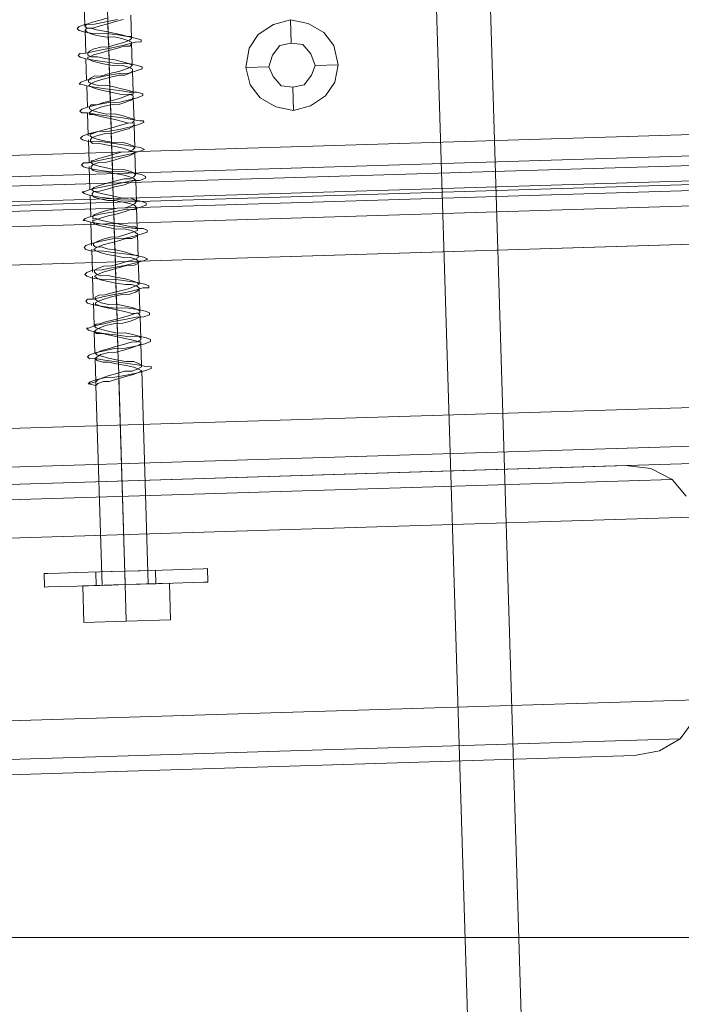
# Model space of a CAD drawing. Extents: x 147111805 to 147230536, y 410950310 to 411028142.
# Tile 51 of 85: x 147162079 to 147162152, y 410975803 to 410975911. Entities that reach past the tile are written whole.
import ezdxf

# ---------------------------------------------------------------- set-up
doc = ezdxf.new("R2010")
doc.units = 0
doc.header["$LTSCALE"] = 100
doc.layers.add('T--A9041--_VERHARDINGEN_Tegels', color=9, linetype='Continuous', transparency=0.3)
doc.layers.add('T--L9071--_TERREINMEUBILAIR_Stoelen', color=1, linetype='Continuous')

# ---------------------------------------------------------------- blocks, each defined once
blk = doc.blocks.new('Picknicktafel 180x160cm')
at = {"layer": 'T--L9071--_TERREINMEUBILAIR_Stoelen', "lineweight": 0}
for p, q in [((1583.63, 1589.12), (1583.63, 0)), ((1601.57, 0), (1601.57, 1589.12)), ((1579.41, 1588.06), (1579.41, 1.06)), ((1605.79, 1588.06), (1605.79, 1.06)), ((1577.51, 3.59), (1577.51, 1585.53)), ((1607.48, 1585.53), (1607.48, 3.59)), ((1577.51, 1540.57), (1577.51, 48.55)), ((1607.48, 1540.57), (1607.48, 48.55)), ((1579.41, 1538.03), (1579.41, 51.08)), ((1605.79, 1538.03), (1605.79, 51.08)), ((1583.63, 1537.19), (1583.63, 52.14)), ((1601.57, 1537.19), (1601.57, 52.14)), ((1545.63, 143.97), (1545.63, 529.85)), ((1577.51, 529.85), (1577.51, 143.97)), ((1547.32, 138.9), (1547.32, 524.78)), ((1575.82, 138.9), (1575.82, 524.78)), ((1551.54, 522.88), (1551.54, 137)), ((1571.6, 137), (1571.6, 522.88)), ((1607.48, 10.55), (1607.48, 277.8)), ((1607.48, 10.55), (1607.48, 277.8)), ((1608.54, 10.55), (1608.54, 277.8)), ((1611.28, 10.55), (1611.28, 277.8)), ((1613.6, 277.8), (1613.6, 10.55)), ((1607.48, 259.86), (1607.48, 28.29)), ((1608.12, 28.29), (1608.12, 259.86)), ((1610.23, 28.29), (1610.23, 259.86)), ((1613.6, 28.29), (1613.6, 259.86)), ((1613.6, 28.29), (1613.6, 259.86)), ((1545.63, 239.8), (1545.63, 143.97)), ((1577.51, 143.97), (1577.51, 239.8)), ((1566.11, 208.14), (1566.11, 207.72)), ((1566.11, 207.72), (1566.11, 208.14)), ((1566.11, 208.14), (1566.11, 208.14)), ((1567.59, 208.14), (1566.11, 208.14)), ((1566.11, 207.72), (1566.11, 206.45)), ((1566.11, 206.45), (1566.11, 207.72)), ((1567.59, 208.14), (1567.59, 207.72)), ((1567.59, 207.72), (1567.59, 208.14)), ((1567.59, 208.14), (1567.59, 208.14)), ((1567.59, 207.72), (1567.59, 206.45)), ((1567.59, 206.45), (1567.59, 207.72)), ((1566.11, 206.45), (1566.11, 204.55)), ((1566.11, 204.55), (1566.11, 206.45)), ((1567.59, 206.45), (1567.59, 204.55)), ((1567.59, 204.55), (1567.59, 206.45)), ((1566.11, 204.55), (1566.11, 202.02)), ((1566.11, 202.02), (1566.11, 204.55)), ((1567.59, 204.55), (1567.59, 202.02)), ((1567.59, 202.02), (1567.59, 204.55)), ((1566.11, 203.92), (1562.1, 203.92)), ((1562.1, 203.92), (1562.1, 199.27)), ((1566.11, 203.92), (1562.1, 203.92)), ((1562.1, 199.27), (1562.1, 203.92)), ((1566.11, 199.27), (1566.11, 203.92)), ((1566.11, 203.92), (1566.11, 199.27)), ((1566.11, 202.44), (1566.11, 202.02)), ((1566.11, 202.02), (1566.11, 202.44)), ((1566.11, 202.44), (1566.11, 202.44)), ((1567.59, 202.44), (1566.11, 202.44)), ((1567.59, 202.02), (1567.59, 202.44)), ((1567.59, 202.44), (1567.59, 202.02)), ((1588.27, 202.65), (1588.06, 201.81)), ((1588.48, 202.44), (1588.27, 202.65)), ((1588.48, 201.81), (1588.27, 202.65)), ((1588.69, 201.81), (1588.48, 202.44)), ((1591.23, 202.65), (1591.02, 202.44)), ((1591.02, 202.44), (1591.02, 201.81)), ((1591.44, 202.44), (1591.23, 202.65)), ((1591.65, 201.81), (1591.44, 202.44)), ((1594.18, 202.44), (1593.97, 201.81)), ((1594.39, 202.65), (1594.18, 202.44)), ((1594.39, 202.44), (1594.39, 202.65)), ((1594.61, 201.81), (1594.39, 202.44)), ((1597.14, 202.44), (1596.93, 201.81)), ((1597.35, 202.65), (1597.14, 202.44)), ((1597.56, 202.44), (1597.35, 202.65)), ((1597.56, 201.81), (1597.56, 202.44)), ((1600.09, 202.44), (1599.88, 201.81)), ((1600.3, 202.65), (1600.09, 202.44)), ((1600.52, 202.44), (1600.3, 202.65)), ((1600.73, 201.81), (1600.52, 202.44)), ((1603.05, 202.44), (1602.84, 201.81)), ((1603.26, 202.65), (1603.05, 202.44)), ((1603.47, 202.44), (1603.26, 202.65)), ((1603.68, 201.81), (1603.47, 202.44)), ((1606.22, 202.44), (1606, 201.81)), ((1606.43, 202.44), (1606.22, 202.65)), ((1606.22, 202.65), (1606.22, 202.44)), ((1606.64, 201.81), (1606.43, 202.44)), ((1609.17, 202.44), (1608.96, 201.81)), ((1609.38, 202.65), (1609.17, 202.44)), ((1609.38, 202.44), (1609.38, 202.65)), ((1609.59, 201.81), (1609.38, 202.44)), ((1612.13, 202.44), (1611.92, 201.81)), ((1612.34, 202.65), (1612.13, 202.44)), ((1612.55, 202.44), (1612.34, 202.65)), ((1612.55, 201.81), (1612.55, 202.44)), ((1615.08, 202.44), (1614.87, 201.81)), ((1615.29, 202.65), (1615.08, 202.44)), ((1615.5, 202.44), (1615.29, 202.65)), ((1615.71, 201.81), (1615.5, 202.44)), ((1618.25, 202.65), (1618.04, 202.44)), ((1618.04, 202.44), (1618.04, 201.81)), ((1618.46, 202.44), (1618.25, 202.65)), ((1618.67, 201.81), (1618.46, 202.44)), ((1621.2, 202.44), (1620.99, 201.81)), ((1621.41, 202.44), (1621.2, 202.65)), ((1621.2, 202.65), (1621.2, 202.44)), ((1621.63, 201.81), (1621.41, 202.44)), ((1624.16, 202.44), (1623.95, 201.81)), ((1624.37, 202.65), (1624.16, 202.44)), ((1624.58, 202.44), (1624.37, 202.65)), ((1624.58, 201.81), (1624.58, 202.44)), ((1627.11, 202.44), (1626.9, 201.81)), ((1627.32, 202.65), (1627.11, 202.44)), ((1627.54, 202.44), (1627.32, 202.65)), ((1627.75, 201.81), (1627.54, 202.44)), ((1566.11, 202.02), (1566.11, 199.27)), ((1566.11, 199.27), (1566.11, 202.02)), ((1566.11, 202.02), (1566.11, 200.75)), ((1566.11, 200.75), (1566.11, 202.02)), ((1566.11, 201.38), (1566.11, 201.81)), ((1566.11, 201.81), (1566.11, 201.38)), ((1566.11, 201.81), (1588.06, 201.81)), ((1566.11, 200.54), (1566.11, 201.38)), ((1566.11, 201.38), (1566.11, 200.54)), ((1567.59, 200.75), (1567.59, 202.02)), ((1567.59, 202.02), (1567.59, 200.75)), ((1567.59, 202.02), (1567.59, 199.27)), ((1567.59, 199.27), (1567.59, 202.02)), ((1588.06, 201.81), (1588.48, 201.81)), ((1588.27, 201.59), (1588.06, 201.81)), ((1588.06, 201.81), (1588.48, 201.81)), ((1588.48, 200.96), (1588.27, 201.59)), ((1588.48, 201.81), (1588.69, 201.59)), ((1588.48, 201.81), (1591.02, 201.81)), ((1588.91, 200.75), (1588.69, 201.81)), ((1588.69, 201.59), (1588.91, 200.96)), ((1590.81, 201.59), (1590.59, 200.96)), ((1591.02, 201.81), (1590.81, 200.75)), ((1591.02, 201.81), (1590.81, 201.59)), ((1591.23, 201.59), (1591.02, 201.81)), ((1591.23, 200.96), (1591.44, 201.59)), ((1591.44, 201.17), (1591.23, 201.59)), ((1591.44, 201.59), (1591.65, 201.81)), ((1591.65, 200.33), (1591.44, 201.17)), ((1591.86, 200.75), (1591.65, 201.81)), ((1591.65, 201.81), (1591.65, 201.59)), ((1591.65, 201.81), (1593.97, 201.81)), ((1591.65, 201.59), (1591.86, 201.17)), ((1591.86, 201.17), (1592.07, 200.33)), ((1593.97, 201.81), (1593.76, 200.75)), ((1593.97, 201.81), (1593.76, 201.59)), ((1593.76, 201.59), (1593.76, 200.96)), ((1594.18, 201.59), (1593.97, 201.81)), ((1594.18, 200.96), (1594.39, 201.59)), ((1594.39, 201.17), (1594.18, 201.59)), ((1594.39, 201.59), (1594.61, 201.81)), ((1594.61, 200.54), (1594.39, 201.17)), ((1594.82, 200.75), (1594.61, 201.81)), ((1594.61, 201.81), (1594.82, 201.59)), ((1594.61, 201.81), (1597.14, 201.81)), ((1594.82, 201.59), (1594.82, 201.17)), ((1594.82, 201.17), (1595.03, 200.54)), ((1596.93, 201.81), (1596.72, 200.75)), ((1596.93, 201.38), (1596.72, 200.96)), ((1597.14, 201.59), (1596.93, 201.59)), ((1596.93, 201.59), (1596.93, 201.38)), ((1597.35, 201.17), (1597.14, 201.59)), ((1597.14, 200.96), (1597.35, 201.38)), ((1597.35, 201.38), (1597.56, 201.59)), ((1597.56, 200.54), (1597.35, 201.17)), ((1597.77, 200.75), (1597.56, 201.81)), ((1597.56, 201.81), (1600.09, 201.81)), ((1597.56, 201.59), (1597.77, 201.59)), ((1597.77, 201.59), (1597.98, 201.17)), ((1597.98, 201.17), (1597.98, 200.54)), ((1599.88, 201.81), (1599.67, 200.75)), ((1599.88, 201.38), (1599.67, 200.96)), ((1600.09, 201.59), (1599.88, 201.38)), ((1600.3, 201.17), (1600.09, 201.59)), ((1600.09, 200.96), (1600.3, 201.38)), ((1600.3, 201.38), (1600.52, 201.59)), ((1600.52, 200.54), (1600.3, 201.17)), ((1600.52, 201.81), (1603.05, 201.81)), ((1600.52, 201.59), (1600.73, 201.59)), ((1600.73, 200.75), (1600.73, 201.81)), ((1600.73, 201.59), (1600.94, 201.17)), ((1600.94, 201.17), (1601.15, 200.54)), ((1602.84, 201.38), (1602.63, 200.75)), ((1602.84, 201.81), (1602.84, 200.75)), ((1603.05, 201.59), (1602.84, 201.38)), ((1603.26, 201.17), (1603.05, 201.59)), ((1603.26, 201.38), (1603.47, 201.59)), ((1603.26, 200.75), (1603.26, 201.38)), ((1603.47, 200.54), (1603.26, 201.17)), ((1603.47, 201.81), (1606, 201.81)), ((1603.47, 201.59), (1603.68, 201.59)), ((1603.89, 200.75), (1603.68, 201.81)), ((1603.68, 201.59), (1603.89, 201.17)), ((1603.89, 201.17), (1604.1, 200.54)), ((1605.79, 201.38), (1605.58, 200.75)), ((1606, 201.81), (1605.79, 200.75)), ((1606, 201.59), (1605.79, 201.38)), ((1606.22, 201.59), (1606, 201.59)), ((1606.22, 201.38), (1606.22, 201.59)), ((1606.22, 200.75), (1606.43, 201.38)), ((1606.43, 200.75), (1606.22, 201.38)), ((1606.43, 201.38), (1606.43, 201.59)), ((1606.43, 201.59), (1606.64, 201.59)), ((1606.85, 200.75), (1606.64, 201.81)), ((1606.64, 201.81), (1608.96, 201.81)), ((1606.64, 201.59), (1606.85, 201.38)), ((1606.85, 201.38), (1607.06, 200.75)), ((1608.75, 201.38), (1608.54, 200.75)), ((1608.96, 201.81), (1608.75, 200.75)), ((1608.96, 201.59), (1608.75, 201.38)), ((1609.17, 201.59), (1608.96, 201.59)), ((1609.38, 201.38), (1609.17, 201.59)), ((1609.17, 200.75), (1609.38, 201.38)), ((1609.38, 201.38), (1609.59, 201.59)), ((1609.38, 200.75), (1609.38, 201.38)), ((1609.8, 200.75), (1609.59, 201.81)), ((1609.59, 201.81), (1612.13, 201.81)), ((1609.59, 201.59), (1609.8, 201.38)), ((1609.8, 201.38), (1610.02, 200.75)), ((1611.7, 201.38), (1611.49, 200.75)), ((1611.92, 201.81), (1611.7, 200.75)), ((1611.92, 201.59), (1611.7, 201.38)), ((1612.13, 201.59), (1611.92, 201.59)), ((1612.34, 201.38), (1612.13, 201.59)), ((1612.13, 200.75), (1612.34, 201.38)), ((1612.34, 201.38), (1612.55, 201.59)), ((1612.55, 200.75), (1612.34, 201.38)), ((1612.76, 200.75), (1612.55, 201.81)), ((1612.55, 201.81), (1615.08, 201.81)), ((1612.55, 201.59), (1612.76, 201.59)), ((1612.76, 201.59), (1612.76, 201.38)), ((1612.76, 201.38), (1612.97, 200.75)), ((1614.87, 201.59), (1614.66, 201.38)), ((1614.66, 201.38), (1614.66, 200.75)), ((1614.87, 201.81), (1614.87, 200.75)), ((1615.08, 201.59), (1614.87, 201.59)), ((1615.29, 201.38), (1615.08, 201.59)), ((1615.08, 200.75), (1615.29, 201.38)), ((1615.29, 201.38), (1615.5, 201.59)), ((1615.5, 200.75), (1615.29, 201.38)), ((1615.5, 201.81), (1618.04, 201.81)), ((1615.5, 201.59), (1615.71, 201.59)), ((1615.93, 200.75), (1615.71, 201.81)), ((1615.71, 201.59), (1615.71, 201.38)), ((1615.71, 201.38), (1615.93, 200.75)), ((1617.83, 201.17), (1617.61, 200.54)), ((1618.04, 201.81), (1617.83, 200.75)), ((1618.04, 201.59), (1617.83, 201.59)), ((1617.83, 201.59), (1617.83, 201.17)), ((1618.25, 201.38), (1618.04, 201.59)), ((1618.04, 200.54), (1618.25, 201.17)), ((1618.25, 201.17), (1618.46, 201.59)), ((1618.46, 200.75), (1618.25, 201.38)), ((1618.46, 201.59), (1618.67, 201.59)), ((1618.88, 200.75), (1618.67, 201.81)), ((1618.67, 201.81), (1620.99, 201.81)), ((1618.67, 201.59), (1618.88, 201.38)), ((1618.88, 201.38), (1618.88, 200.75)), ((1620.78, 201.17), (1620.57, 200.54)), ((1620.99, 201.81), (1620.78, 200.75)), ((1620.99, 201.59), (1620.78, 201.17)), ((1621.2, 201.38), (1620.99, 201.59)), ((1620.99, 200.54), (1621.2, 201.17)), ((1621.2, 201.17), (1621.41, 201.59)), ((1621.41, 200.96), (1621.2, 201.38)), ((1621.41, 201.59), (1621.63, 201.59)), ((1621.84, 200.75), (1621.63, 201.81)), ((1621.63, 201.81), (1623.95, 201.81)), ((1621.63, 201.59), (1621.84, 201.38)), ((1621.84, 201.38), (1622.05, 200.96)), ((1623.74, 201.17), (1623.53, 200.54)), ((1623.95, 201.81), (1623.74, 200.75)), ((1623.95, 201.59), (1623.74, 201.17)), ((1624.16, 201.59), (1623.95, 201.59)), ((1624.16, 201.17), (1624.37, 201.59)), ((1624.16, 201.38), (1624.16, 201.59)), ((1624.37, 200.96), (1624.16, 201.38)), ((1624.16, 200.54), (1624.16, 201.17)), ((1624.37, 201.59), (1624.58, 201.59)), ((1624.79, 200.75), (1624.58, 201.81)), ((1624.58, 201.81), (1627.11, 201.81)), ((1624.58, 201.59), (1624.79, 201.38)), ((1624.79, 201.38), (1625, 200.96)), ((1626.69, 201.17), (1626.48, 200.54)), ((1626.9, 201.81), (1626.69, 200.75)), ((1626.9, 201.59), (1626.69, 201.17)), ((1627.11, 201.81), (1626.9, 201.59)), ((1627.32, 201.59), (1627.11, 201.81)), ((1627.11, 200.54), (1627.32, 201.17)), ((1627.32, 201.59), (1627.54, 201.81)), ((1627.32, 201.17), (1627.32, 201.59)), ((1627.32, 200.96), (1627.32, 201.59)), ((1627.54, 201.81), (1627.75, 201.59)), ((1627.54, 201.81), (1630.07, 201.81)), ((1627.75, 200.75), (1627.75, 201.81)), ((1627.75, 201.59), (1627.96, 200.96)), ((1566.11, 200.75), (1566.11, 199.27)), ((1566.11, 199.27), (1566.11, 200.75)), ((1566.11, 199.27), (1566.11, 200.54)), ((1566.11, 200.54), (1566.11, 199.27)), ((1567.59, 199.27), (1567.59, 200.75)), ((1567.59, 200.75), (1567.59, 199.27)), ((1588.48, 200.33), (1588.48, 200.96)), ((1588.69, 199.48), (1588.48, 200.33)), ((1588.91, 200.96), (1589.12, 200.33)), ((1588.91, 199.7), (1588.91, 200.75)), ((1589.12, 200.33), (1589.33, 199.48)), ((1590.59, 200.33), (1590.38, 199.48)), ((1590.59, 200.96), (1590.59, 200.33)), ((1590.81, 200.75), (1590.59, 199.48)), ((1590.81, 199.48), (1591.02, 200.33)), ((1591.02, 200.33), (1591.23, 200.96)), ((1591.65, 199.48), (1591.65, 200.33)), ((1592.07, 199.7), (1591.86, 200.75)), ((1592.07, 200.33), (1592.28, 199.48)), ((1593.55, 200.12), (1593.34, 199.27)), ((1593.76, 200.96), (1593.55, 200.12)), ((1593.76, 200.75), (1593.55, 199.48)), ((1593.76, 199.27), (1593.97, 200.12)), ((1593.97, 200.12), (1594.18, 200.96)), ((1594.82, 199.48), (1594.61, 200.54)), ((1595.03, 199.7), (1594.82, 200.75)), ((1595.03, 200.54), (1595.24, 199.48)), ((1596.51, 200.12), (1596.29, 199.27)), ((1596.72, 200.96), (1596.51, 200.12)), ((1596.72, 200.75), (1596.51, 199.48)), ((1596.93, 200.12), (1597.14, 200.96)), ((1596.93, 199.27), (1596.93, 200.12)), ((1597.77, 199.7), (1597.56, 200.54)), ((1597.98, 199.7), (1597.77, 200.75)), ((1597.98, 200.54), (1598.19, 199.7)), ((1599.46, 200.12), (1599.25, 199.27)), ((1599.67, 200.96), (1599.46, 200.12)), ((1599.67, 200.75), (1599.67, 199.48)), ((1599.88, 199.27), (1600.09, 200.12)), ((1600.09, 200.12), (1600.09, 200.96)), ((1600.73, 199.7), (1600.52, 200.54)), ((1600.94, 199.7), (1600.73, 200.75)), ((1601.15, 200.54), (1601.15, 199.7)), ((1602.42, 200.12), (1602.2, 199.06)), ((1602.63, 200.75), (1602.42, 200.12)), ((1602.84, 200.75), (1602.63, 199.48)), ((1602.84, 199.06), (1603.05, 200.12)), ((1603.05, 200.12), (1603.26, 200.75)), ((1603.68, 199.7), (1603.47, 200.54)), ((1604.1, 199.48), (1603.89, 200.75)), ((1604.1, 200.54), (1604.32, 199.7)), ((1605.58, 200.75), (1605.37, 199.91)), ((1605.79, 200.75), (1605.58, 199.48)), ((1606, 199.91), (1606.22, 200.75)), ((1606.64, 199.91), (1606.43, 200.75)), ((1607.06, 199.48), (1606.85, 200.75)), ((1607.06, 200.75), (1607.27, 199.91)), ((1608.54, 200.75), (1608.33, 199.91)), ((1608.75, 200.75), (1608.54, 199.48)), ((1608.96, 199.91), (1609.17, 200.75)), ((1609.59, 199.91), (1609.38, 200.75)), ((1610.02, 199.48), (1609.8, 200.75)), ((1610.02, 200.75), (1610.23, 199.91)), ((1611.7, 200.75), (1611.49, 199.48)), ((1611.49, 200.75), (1611.49, 199.91)), ((1611.92, 199.91), (1612.13, 200.75)), ((1612.55, 199.91), (1612.55, 200.75)), ((1612.97, 199.48), (1612.76, 200.75)), ((1612.97, 200.75), (1613.18, 199.91)), ((1614.66, 200.75), (1614.45, 199.91)), ((1614.87, 200.75), (1614.66, 199.48)), ((1614.87, 199.91), (1615.08, 200.75)), ((1615.71, 199.91), (1615.5, 200.75)), ((1615.93, 199.48), (1615.93, 200.75)), ((1615.93, 200.75), (1616.14, 199.91)), ((1617.61, 200.54), (1617.4, 199.7)), ((1617.83, 200.75), (1617.61, 199.48)), ((1617.83, 199.7), (1618.04, 200.54)), ((1618.67, 200.12), (1618.46, 200.75)), ((1618.88, 199.06), (1618.67, 200.12)), ((1619.09, 199.48), (1618.88, 200.75)), ((1618.88, 200.75), (1619.09, 200.12)), ((1619.09, 200.12), (1619.3, 199.06)), ((1620.57, 200.54), (1620.36, 199.7)), ((1620.78, 200.75), (1620.57, 199.48)), ((1620.99, 199.7), (1620.99, 200.54)), ((1621.63, 200.12), (1621.41, 200.96)), ((1621.84, 199.27), (1621.63, 200.12)), ((1622.05, 199.48), (1621.84, 200.75)), ((1622.05, 200.96), (1622.05, 200.12)), ((1622.05, 200.12), (1622.26, 199.27)), ((1623.53, 200.54), (1623.31, 199.7)), ((1623.74, 200.75), (1623.53, 199.48)), ((1623.95, 199.7), (1624.16, 200.54)), ((1624.58, 200.12), (1624.37, 200.96)), ((1624.79, 199.27), (1624.58, 200.12)), ((1625, 199.48), (1624.79, 200.75)), ((1625, 200.96), (1625.21, 200.12)), ((1625.21, 200.12), (1625.21, 199.27)), ((1626.48, 200.54), (1626.27, 199.48)), ((1626.69, 200.75), (1626.69, 199.48)), ((1626.9, 199.48), (1627.11, 200.54)), ((1627.54, 200.12), (1627.32, 200.96)), ((1627.75, 199.27), (1627.54, 200.12)), ((1627.96, 199.48), (1627.75, 200.75)), ((1627.96, 200.96), (1628.17, 200.12)), ((1628.17, 200.12), (1628.38, 199.27)), ((1562.1, 199.27), (1562.1, 194.42)), ((1566.11, 199.27), (1562.1, 199.27)), ((1562.1, 194.42), (1562.1, 199.27)), ((1566.11, 199.27), (1562.1, 199.27)), ((1566.11, 198.01), (1566.11, 199.27)), ((1566.11, 199.27), (1566.11, 198.01)), ((1566.11, 194.42), (1566.11, 199.27)), ((1566.11, 199.27), (1566.11, 194.42)), ((1566.11, 199.27), (1588.69, 199.27)), ((1566.11, 199.27), (1590.38, 199.27)), ((1566.11, 199.27), (1566.11, 196.32)), ((1566.11, 196.32), (1566.11, 199.27)), ((1566.11, 199.27), (1566.11, 197.58)), ((1566.11, 197.58), (1566.11, 199.27)), ((1567.59, 199.27), (1566.11, 199.27)), ((1567.59, 199.27), (1566.11, 199.27)), ((1567.59, 199.27), (1566.11, 199.27)), ((1567.59, 199.27), (1566.11, 199.27)), ((1567.59, 197.58), (1567.59, 199.27)), ((1567.59, 199.27), (1567.59, 197.58)), ((1567.59, 199.27), (1567.59, 196.32)), ((1567.59, 196.32), (1567.59, 199.27)), ((1588.91, 198.64), (1588.69, 199.48)), ((1589.12, 198.43), (1588.91, 199.7)), ((1589.33, 199.48), (1589.54, 198.64)), ((1589.33, 199.27), (1591.86, 199.27)), ((1590.38, 199.48), (1590.17, 198.43)), ((1590.59, 199.48), (1590.38, 198.22)), ((1590.59, 198.43), (1590.81, 199.48)), ((1590.81, 199.27), (1593.34, 199.27)), ((1591.86, 198.64), (1591.65, 199.48)), ((1592.07, 198.43), (1592.07, 199.7)), ((1592.28, 199.48), (1592.49, 198.64)), ((1592.28, 199.27), (1594.82, 199.27)), ((1593.34, 199.27), (1593.13, 198.43)), ((1593.55, 199.48), (1593.34, 198.22)), ((1593.76, 198.43), (1593.76, 199.27)), ((1593.76, 199.27), (1596.29, 199.27)), ((1594.82, 198.64), (1594.82, 199.48)), ((1595.24, 198.22), (1595.03, 199.7)), ((1595.24, 199.48), (1595.45, 198.64)), ((1595.24, 199.27), (1597.77, 199.27)), ((1596.29, 199.27), (1596.08, 198.43)), ((1596.51, 199.48), (1596.51, 198.22)), ((1596.72, 198.43), (1596.93, 199.27)), ((1596.93, 199.27), (1599.25, 199.27)), ((1597.98, 198.64), (1597.77, 199.7)), ((1598.19, 198.22), (1597.98, 199.7)), ((1598.19, 199.7), (1598.41, 198.64)), ((1598.41, 199.27), (1600.73, 199.27)), ((1599.25, 199.27), (1599.04, 198.22)), ((1599.67, 199.48), (1599.46, 198.22)), ((1599.67, 198.22), (1599.88, 199.27)), ((1599.88, 199.27), (1602.2, 199.27)), ((1600.94, 198.85), (1600.73, 199.7)), ((1601.15, 198.22), (1600.94, 199.7)), ((1601.15, 199.7), (1601.36, 198.85)), ((1601.36, 199.27), (1603.68, 199.27)), ((1602.2, 199.06), (1601.99, 198.22)), ((1602.63, 199.48), (1602.42, 198.22)), ((1602.63, 198.22), (1602.84, 199.06)), ((1602.84, 199.27), (1605.37, 199.27)), ((1603.89, 198.85), (1603.68, 199.7)), ((1604.1, 198.22), (1604.1, 199.48)), ((1604.32, 199.7), (1604.32, 198.85)), ((1604.32, 199.27), (1606.85, 199.27)), ((1605.37, 199.91), (1605.16, 199.06)), ((1605.16, 199.06), (1605.16, 198.22)), ((1605.58, 199.48), (1605.37, 198.22)), ((1605.58, 198.22), (1605.79, 199.06)), ((1605.79, 199.06), (1606, 199.91)), ((1605.79, 199.27), (1608.33, 199.27)), ((1606.85, 198.85), (1606.64, 199.91)), ((1607.27, 198.22), (1607.06, 199.48)), ((1607.27, 199.91), (1607.48, 198.85)), ((1607.27, 199.27), (1609.8, 199.27)), ((1608.33, 199.06), (1608.12, 198.22)), ((1608.33, 199.91), (1608.33, 199.06)), ((1608.54, 199.48), (1608.33, 198.22)), ((1608.54, 198.22), (1608.75, 199.06)), ((1608.75, 199.06), (1608.96, 199.91)), ((1608.75, 199.27), (1611.28, 199.27)), ((1609.8, 199.06), (1609.59, 199.91)), ((1610.02, 198.01), (1609.8, 199.06)), ((1610.23, 198.22), (1610.02, 199.48)), ((1610.23, 199.91), (1610.44, 199.06)), ((1610.23, 199.27), (1612.76, 199.27)), ((1610.44, 199.06), (1610.65, 198.01)), ((1611.28, 199.06), (1611.07, 198.01)), ((1611.49, 199.91), (1611.28, 199.06)), ((1611.49, 199.48), (1611.49, 198.22)), ((1611.7, 199.06), (1611.92, 199.91)), ((1611.7, 198.01), (1611.7, 199.06)), ((1611.92, 199.27), (1614.24, 199.27)), ((1612.76, 199.06), (1612.55, 199.91)), ((1612.97, 198.22), (1612.76, 199.06)), ((1613.18, 198.22), (1612.97, 199.48)), ((1613.18, 199.91), (1613.39, 199.06)), ((1613.39, 199.27), (1615.71, 199.27)), ((1613.39, 199.06), (1613.6, 198.22)), ((1614.45, 199.91), (1614.24, 198.85)), ((1614.66, 199.48), (1614.45, 198.22)), ((1614.66, 198.85), (1614.87, 199.91)), ((1614.87, 199.27), (1617.19, 199.27)), ((1615.71, 199.06), (1615.71, 199.91)), ((1615.93, 198.22), (1615.71, 199.06)), ((1616.14, 198.22), (1615.93, 199.48)), ((1616.14, 199.91), (1616.35, 199.06)), ((1616.35, 199.27), (1618.88, 199.27)), ((1616.35, 199.06), (1616.56, 198.22)), ((1617.4, 199.7), (1617.19, 198.85)), ((1617.61, 199.48), (1617.4, 198.22)), ((1617.83, 198.85), (1617.83, 199.7)), ((1617.83, 199.27), (1620.36, 199.27)), ((1618.88, 198.22), (1618.88, 199.06)), ((1619.09, 198.22), (1619.09, 199.48)), ((1619.3, 199.27), (1621.84, 199.27)), ((1619.3, 199.06), (1619.51, 198.22)), ((1620.36, 199.7), (1620.15, 198.85)), ((1620.57, 199.48), (1620.36, 198.22)), ((1620.78, 198.85), (1620.99, 199.7)), ((1620.78, 199.27), (1623.31, 199.27)), ((1622.05, 198.22), (1621.84, 199.27)), ((1622.26, 198.22), (1622.05, 199.48)), ((1622.26, 199.27), (1622.47, 198.22)), ((1622.26, 199.27), (1624.79, 199.27)), ((1623.31, 199.7), (1623.1, 198.64)), ((1623.53, 199.48), (1623.31, 198.22)), ((1623.74, 198.64), (1623.95, 199.7)), ((1623.74, 199.27), (1626.27, 199.27)), ((1625, 198.43), (1624.79, 199.27)), ((1625.21, 198.22), (1625, 199.48)), ((1625.21, 199.27), (1625.43, 198.43)), ((1625.43, 199.27), (1627.75, 199.27)), ((1626.27, 199.48), (1626.27, 198.64)), ((1626.69, 199.48), (1626.48, 198.22)), ((1626.69, 198.64), (1626.9, 199.48)), ((1626.9, 199.27), (1629.22, 199.27)), ((1627.96, 198.43), (1627.75, 199.27)), ((1628.17, 198.22), (1627.96, 199.48)), ((1566.11, 196.95), (1566.11, 198.01)), ((1566.11, 198.01), (1566.11, 196.95)), ((1589.12, 197.8), (1588.91, 198.64)), ((1589.33, 197.16), (1589.12, 198.43)), ((1589.54, 198.64), (1589.54, 197.8)), ((1590.17, 198.43), (1589.96, 197.58)), ((1590.38, 198.22), (1590.17, 196.95)), ((1590.59, 197.58), (1590.59, 198.43)), ((1592.07, 197.8), (1591.86, 198.64)), ((1592.28, 197.16), (1592.07, 198.43)), ((1592.49, 198.64), (1592.71, 197.8)), ((1593.13, 198.43), (1592.92, 197.58)), ((1593.34, 198.22), (1593.34, 196.95)), ((1593.55, 197.58), (1593.76, 198.43)), ((1595.03, 197.8), (1594.82, 198.64)), ((1595.45, 197.16), (1595.24, 198.22)), ((1595.45, 198.64), (1595.66, 197.8)), ((1596.08, 198.43), (1595.87, 197.58)), ((1596.51, 198.22), (1596.29, 196.95)), ((1596.51, 197.58), (1596.72, 198.43)), ((1597.98, 197.8), (1597.98, 198.64)), ((1598.41, 197.16), (1598.19, 198.22)), ((1598.41, 198.64), (1598.62, 197.8)), ((1599.04, 198.22), (1599.04, 197.58)), ((1599.46, 198.22), (1599.25, 196.95)), ((1599.46, 197.58), (1599.67, 198.22)), ((1601.15, 198.01), (1600.94, 198.85)), ((1601.36, 197.16), (1601.15, 198.22)), ((1601.15, 197.16), (1601.15, 198.01)), ((1601.36, 198.85), (1601.57, 198.01)), ((1601.57, 198.01), (1601.78, 197.16)), ((1601.99, 198.22), (1601.99, 197.58)), ((1602.42, 198.22), (1602.2, 196.95)), ((1602.42, 197.58), (1602.63, 198.22)), ((1604.1, 198.01), (1603.89, 198.85)), ((1604.32, 197.16), (1604.1, 198.22)), ((1604.1, 197.37), (1604.1, 198.01)), ((1604.32, 198.85), (1604.53, 198.01)), ((1604.53, 198.01), (1604.74, 197.37)), ((1605.16, 198.22), (1604.95, 197.37)), ((1605.37, 198.22), (1605.16, 196.95)), ((1605.37, 197.37), (1605.58, 198.22)), ((1607.06, 198.01), (1606.85, 198.85)), ((1607.27, 197.37), (1607.06, 198.01)), ((1607.27, 197.16), (1607.27, 198.22)), ((1607.48, 198.85), (1607.48, 198.01)), ((1607.48, 198.01), (1607.69, 197.37)), ((1608.12, 198.22), (1607.9, 197.37)), ((1608.33, 198.22), (1608.33, 196.95)), ((1608.54, 197.37), (1608.54, 198.22)), ((1610.23, 197.37), (1610.02, 198.01)), ((1610.44, 197.16), (1610.23, 198.22)), ((1610.65, 198.01), (1610.65, 197.37)), ((1611.07, 198.01), (1610.86, 197.37)), ((1611.49, 198.22), (1611.28, 197.16)), ((1611.49, 197.37), (1611.7, 198.01)), ((1613.18, 197.37), (1612.97, 198.22)), ((1613.39, 197.16), (1613.18, 198.22)), ((1613.6, 198.22), (1613.6, 197.37)), ((1614.03, 198.01), (1613.81, 197.37)), ((1614.24, 198.85), (1614.03, 198.01)), ((1614.45, 198.22), (1614.24, 197.16)), ((1614.45, 197.37), (1614.66, 198.01)), ((1614.66, 198.01), (1614.66, 198.85)), ((1616.14, 197.37), (1615.93, 198.22)), ((1616.35, 197.16), (1616.14, 198.22)), ((1616.56, 198.22), (1616.77, 197.37)), ((1616.98, 198.01), (1616.77, 197.37)), ((1617.19, 198.85), (1616.98, 198.01)), ((1617.4, 198.22), (1617.19, 197.16)), ((1617.4, 197.37), (1617.61, 198.01)), ((1617.61, 198.01), (1617.83, 198.85)), ((1619.09, 197.58), (1618.88, 198.22)), ((1619.3, 197.16), (1619.09, 198.22)), ((1619.51, 198.22), (1619.73, 197.58)), ((1620.15, 198.85), (1619.94, 198.01)), ((1619.94, 198.01), (1619.94, 197.16)), ((1620.36, 198.22), (1620.15, 197.16)), ((1620.36, 197.16), (1620.57, 198.01)), ((1620.57, 198.01), (1620.78, 198.85)), ((1622.05, 197.58), (1622.05, 198.22)), ((1622.26, 197.16), (1622.26, 198.22)), ((1622.47, 198.22), (1622.68, 197.58)), ((1623.1, 198.64), (1623.1, 197.8)), ((1623.31, 198.22), (1623.31, 197.16)), ((1623.53, 197.8), (1623.74, 198.64)), ((1625.21, 197.58), (1625, 198.43)), ((1625.43, 197.16), (1625.21, 198.22)), ((1625.43, 198.43), (1625.64, 197.58)), ((1626.27, 198.64), (1626.06, 197.8)), ((1626.48, 198.22), (1626.27, 197.16)), ((1626.48, 197.8), (1626.69, 198.64)), ((1628.17, 197.58), (1627.96, 198.43)), ((1566.11, 197.58), (1566.11, 196.32)), ((1566.11, 196.32), (1566.11, 197.58)), ((1566.11, 196.74), (1566.11, 196.95)), ((1566.11, 196.95), (1566.11, 196.74)), ((1567.59, 196.32), (1567.59, 197.58)), ((1567.59, 197.58), (1567.59, 196.32)), ((1589.33, 197.16), (1589.12, 197.8)), ((1589.54, 196.32), (1589.33, 197.16)), ((1589.54, 196.74), (1589.33, 197.16)), ((1589.54, 197.8), (1589.75, 197.16)), ((1589.75, 197.16), (1589.54, 196.74)), ((1589.96, 197.58), (1589.75, 197.16)), ((1589.75, 197.16), (1589.96, 196.74)), ((1590.17, 196.95), (1589.96, 196.11)), ((1590.17, 196.74), (1590.38, 197.16)), ((1590.38, 197.16), (1590.59, 197.58)), ((1592.28, 197.16), (1592.07, 197.8)), ((1592.49, 196.32), (1592.28, 197.16)), ((1592.49, 196.74), (1592.28, 197.16)), ((1592.71, 197.8), (1592.71, 197.16)), ((1592.92, 197.58), (1592.71, 196.95)), ((1592.71, 197.16), (1592.92, 196.74)), ((1592.71, 196.95), (1592.71, 196.74)), ((1593.34, 196.95), (1593.13, 196.11)), ((1593.13, 196.74), (1593.34, 196.95)), ((1593.34, 196.95), (1593.55, 197.58)), ((1595.24, 197.16), (1595.03, 197.8)), ((1595.45, 196.74), (1595.24, 197.16)), ((1595.45, 196.32), (1595.45, 197.16)), ((1595.66, 197.8), (1595.87, 197.16)), ((1595.87, 196.95), (1595.66, 196.74)), ((1595.87, 197.58), (1595.87, 196.95)), ((1595.87, 197.16), (1595.87, 196.74)), ((1596.29, 196.95), (1596.08, 196.11)), ((1596.08, 196.74), (1596.29, 196.95)), ((1596.29, 196.95), (1596.51, 197.58)), ((1598.19, 197.16), (1597.98, 197.8)), ((1598.41, 196.74), (1598.19, 197.16)), ((1598.62, 196.32), (1598.41, 197.16)), ((1598.62, 197.8), (1598.83, 197.16)), ((1598.83, 196.95), (1598.62, 196.74)), ((1599.04, 197.58), (1598.83, 196.95)), ((1598.83, 197.16), (1599.04, 196.74)), ((1599.25, 196.95), (1599.04, 196.11)), ((1599.04, 196.74), (1599.25, 196.95)), ((1599.25, 196.95), (1599.46, 197.58)), ((1601.36, 196.74), (1601.15, 197.16)), ((1601.57, 196.32), (1601.36, 197.16)), ((1601.78, 196.95), (1601.57, 196.74)), ((1601.99, 197.58), (1601.78, 196.95)), ((1601.78, 197.16), (1601.99, 196.74)), ((1602.2, 196.95), (1601.99, 196.11)), ((1602.2, 196.95), (1602.42, 197.58)), ((1602.2, 196.74), (1602.2, 196.95)), ((1604.32, 196.74), (1604.1, 197.37)), ((1604.53, 196.32), (1604.32, 197.16)), ((1604.74, 196.95), (1604.53, 196.74)), ((1604.74, 197.37), (1604.95, 196.74)), ((1604.95, 197.37), (1604.74, 196.95)), ((1605.16, 196.95), (1605.16, 196.11)), ((1605.16, 196.74), (1605.37, 196.95)), ((1605.37, 196.95), (1605.37, 197.37)), ((1607.27, 196.95), (1607.27, 197.37)), ((1607.48, 196.32), (1607.27, 197.16)), ((1607.48, 196.74), (1607.27, 196.95)), ((1607.69, 196.95), (1607.48, 196.74)), ((1607.69, 197.37), (1607.9, 196.95)), ((1607.9, 197.37), (1607.69, 196.95)), ((1607.9, 196.95), (1608.12, 196.74)), ((1608.33, 196.95), (1608.12, 196.11)), ((1608.12, 196.74), (1608.33, 196.95)), ((1608.33, 196.95), (1608.54, 197.37)), ((1610.44, 196.95), (1610.23, 197.37)), ((1610.44, 196.32), (1610.44, 197.16)), ((1610.65, 196.95), (1610.44, 196.74)), ((1610.44, 196.74), (1610.44, 196.95)), ((1610.65, 197.37), (1610.86, 196.95)), ((1610.86, 197.37), (1610.65, 196.95)), ((1610.86, 196.95), (1611.07, 196.74)), ((1611.28, 197.16), (1611.07, 196.11)), ((1611.07, 196.74), (1611.28, 196.95)), ((1611.28, 196.95), (1611.49, 197.37)), ((1613.39, 196.95), (1613.18, 197.37)), ((1613.6, 196.32), (1613.39, 197.16)), ((1613.6, 196.74), (1613.39, 196.95)), ((1613.6, 197.37), (1613.81, 196.95)), ((1613.81, 197.37), (1613.6, 196.95)), ((1613.6, 196.95), (1613.6, 196.74)), ((1613.81, 196.95), (1614.03, 196.74)), ((1614.24, 197.16), (1614.03, 196.11)), ((1614.03, 196.74), (1614.24, 196.95)), ((1614.24, 196.95), (1614.45, 197.37)), ((1616.35, 196.95), (1616.14, 197.37)), ((1616.56, 196.32), (1616.35, 197.16)), ((1616.56, 196.74), (1616.35, 196.95)), ((1616.77, 197.37), (1616.77, 196.95)), ((1616.77, 197.37), (1616.77, 196.74)), ((1616.77, 196.95), (1616.98, 196.74)), ((1617.19, 197.16), (1616.98, 196.11)), ((1617.19, 196.74), (1617.4, 197.37)), ((1619.3, 196.95), (1619.09, 197.58)), ((1619.51, 196.32), (1619.3, 197.16)), ((1619.51, 196.74), (1619.3, 196.95)), ((1619.73, 197.58), (1619.94, 196.95)), ((1619.94, 197.16), (1619.73, 196.74)), ((1619.94, 196.95), (1619.94, 196.74)), ((1620.15, 197.16), (1620.15, 196.32)), ((1620.15, 196.74), (1620.36, 197.16)), ((1622.26, 196.95), (1622.05, 197.58)), ((1622.47, 196.32), (1622.26, 197.16)), ((1622.47, 196.74), (1622.26, 196.95)), ((1622.68, 197.58), (1622.89, 196.95)), ((1622.89, 197.16), (1622.68, 196.74)), ((1623.1, 197.8), (1622.89, 197.16)), ((1622.89, 196.95), (1623.1, 196.74)), ((1623.31, 197.16), (1623.1, 196.32)), ((1623.1, 196.74), (1623.31, 197.16)), ((1623.31, 197.16), (1623.53, 197.8)), ((1625.21, 196.95), (1625.21, 197.58)), ((1625.43, 196.74), (1625.21, 196.95)), ((1625.64, 196.32), (1625.43, 197.16)), ((1625.64, 197.58), (1625.85, 196.95)), ((1625.85, 197.16), (1625.64, 196.74)), ((1626.06, 197.8), (1625.85, 197.16)), ((1625.85, 196.95), (1626.06, 196.74)), ((1626.27, 197.16), (1626.06, 196.32)), ((1626.27, 197.16), (1626.48, 197.8)), ((1626.27, 196.74), (1626.27, 197.16)), ((1566.11, 196.74), (1566.11, 196.74)), ((1566.11, 196.74), (1589.54, 196.74)), ((1566.11, 196.32), (1566.11, 194)), ((1566.11, 194), (1566.11, 196.32)), ((1566.11, 196.32), (1566.11, 195.9)), ((1566.11, 195.9), (1566.11, 196.32)), ((1567.59, 195.9), (1566.11, 195.9)), ((1567.59, 195.9), (1567.59, 196.32)), ((1567.59, 196.32), (1567.59, 195.9)), ((1567.59, 196.32), (1567.59, 194)), ((1567.59, 194), (1567.59, 196.32)), ((1567.59, 195.9), (1567.59, 195.9)), ((1589.75, 195.68), (1589.54, 196.32)), ((1589.96, 196.74), (1590.17, 196.74)), ((1589.96, 196.11), (1589.96, 195.68)), ((1590.17, 196.74), (1592.49, 196.74)), ((1592.71, 196.74), (1592.49, 196.74)), ((1592.71, 195.68), (1592.49, 196.32)), ((1592.92, 196.74), (1593.13, 196.74)), ((1593.13, 196.11), (1592.92, 195.68)), ((1593.13, 196.74), (1595.45, 196.74)), ((1595.66, 196.74), (1595.45, 196.74)), ((1595.66, 195.68), (1595.45, 196.32)), ((1595.87, 196.74), (1596.08, 196.74)), ((1596.08, 196.11), (1595.87, 195.68)), ((1596.08, 196.74), (1598.62, 196.74)), ((1598.62, 196.74), (1598.41, 196.74)), ((1598.62, 195.68), (1598.62, 196.32)), ((1599.04, 196.11), (1598.83, 195.68)), ((1599.04, 196.74), (1601.57, 196.74)), ((1601.57, 196.74), (1601.36, 196.74)), ((1601.78, 195.68), (1601.57, 196.32)), ((1601.99, 196.11), (1601.78, 195.68)), ((1601.99, 196.74), (1602.2, 196.74)), ((1601.99, 196.74), (1604.53, 196.74)), ((1604.53, 196.74), (1604.32, 196.74)), ((1604.74, 195.68), (1604.53, 196.32)), ((1604.95, 196.74), (1605.16, 196.74)), ((1605.16, 196.11), (1604.95, 195.68)), ((1605.16, 196.74), (1607.48, 196.74)), ((1607.69, 195.68), (1607.48, 196.32)), ((1608.12, 196.11), (1607.9, 195.68)), ((1608.12, 196.74), (1610.44, 196.74)), ((1610.65, 195.68), (1610.44, 196.32)), ((1611.07, 196.11), (1610.86, 195.68)), ((1611.07, 196.74), (1613.6, 196.74)), ((1613.81, 195.68), (1613.6, 196.32)), ((1614.03, 196.11), (1613.81, 195.68)), ((1614.03, 196.74), (1616.56, 196.74)), ((1616.77, 196.74), (1616.56, 196.74)), ((1616.77, 195.68), (1616.56, 196.32)), ((1616.98, 196.74), (1617.19, 196.74)), ((1616.98, 196.74), (1619.51, 196.74)), ((1616.98, 196.11), (1616.98, 195.68)), ((1619.73, 196.74), (1619.51, 196.74)), ((1619.73, 195.68), (1619.51, 196.32)), ((1619.94, 196.74), (1620.15, 196.74)), ((1620.15, 196.32), (1619.94, 195.68)), ((1620.15, 196.74), (1622.47, 196.74)), ((1622.68, 196.74), (1622.47, 196.74)), ((1622.68, 195.68), (1622.47, 196.32)), ((1623.1, 196.32), (1622.89, 195.68)), ((1623.1, 196.74), (1625.64, 196.74)), ((1625.64, 196.74), (1625.43, 196.74)), ((1625.64, 195.68), (1625.64, 196.32)), ((1626.06, 196.32), (1625.85, 195.68)), ((1626.06, 196.74), (1626.27, 196.74)), ((1626.06, 196.74), (1628.59, 196.74)), ((1589.96, 195.68), (1589.75, 195.68)), ((1592.92, 195.68), (1592.71, 195.68)), ((1595.87, 195.68), (1595.66, 195.68)), ((1598.83, 195.68), (1598.62, 195.68)), ((1604.95, 195.68), (1604.74, 195.68)), ((1607.9, 195.68), (1607.69, 195.68)), ((1610.86, 195.68), (1610.65, 195.68)), ((1616.98, 195.68), (1616.77, 195.68)), ((1619.94, 195.68), (1619.73, 195.68)), ((1622.89, 195.68), (1622.68, 195.68)), ((1625.85, 195.68), (1625.64, 195.68)), ((1566.11, 194.42), (1562.1, 194.42)), ((1566.11, 194.42), (1562.1, 194.42)), ((1566.11, 194), (1566.11, 191.88)), ((1566.11, 191.88), (1566.11, 194)), ((1567.59, 194), (1567.59, 191.88)), ((1567.59, 191.88), (1567.59, 194)), ((1566.11, 191.88), (1566.11, 190.62)), ((1566.11, 190.62), (1566.11, 191.88)), ((1567.59, 191.88), (1567.59, 190.62)), ((1567.59, 190.62), (1567.59, 191.88)), ((1566.11, 190.62), (1566.11, 190.2)), ((1566.11, 190.2), (1566.11, 190.62)), ((1567.59, 190.62), (1567.59, 190.2)), ((1567.59, 190.2), (1567.59, 190.62)), ((1567.59, 190.2), (1566.11, 190.2)), ((1619.09, 182.81), (1620.57, 183.86)), ((1620.57, 183.86), (1622.47, 184.29)), ((1622.47, 184.29), (1624.58, 183.86)), ((1622.47, 184.29), (1622.47, 181.75)), ((1624.58, 183.86), (1626.06, 182.81)), ((1618.04, 181.12), (1619.09, 182.81)), ((1626.06, 182.81), (1627.11, 181.12)), ((1622.47, 181.75), (1621.41, 181.33)), ((1621.41, 181.33), (1622.47, 181.75)), ((1623.74, 181.33), (1622.47, 181.75)), ((1622.47, 181.75), (1623.74, 181.33)), ((1617.61, 179.22), (1618.04, 181.12)), ((1621.41, 181.33), (1620.36, 180.49)), ((1620.36, 180.49), (1621.41, 181.33)), ((1624.79, 180.49), (1623.74, 181.33)), ((1623.74, 181.33), (1624.79, 180.49)), ((1627.11, 181.12), (1627.54, 179.22)), ((1620.36, 180.49), (1620.15, 179.22)), ((1620.15, 179.22), (1620.36, 180.49)), ((1625, 179.22), (1624.79, 180.49)), ((1624.79, 180.49), (1625, 179.22)), ((1618.04, 177.32), (1617.61, 179.22)), ((1617.61, 179.22), (1617.61, 179.22)), ((1617.61, 179.22), (1620.15, 179.22)), ((1620.15, 179.22), (1620.36, 177.95)), ((1620.36, 177.95), (1620.15, 179.22)), ((1620.15, 179.22), (1620.15, 179.22)), ((1624.79, 177.95), (1625, 179.22)), ((1625, 179.22), (1624.79, 177.95)), ((1625, 179.22), (1625, 179.22)), ((1627.54, 179.22), (1625, 179.22)), ((1627.54, 179.22), (1627.11, 177.32)), ((1620.36, 177.95), (1621.41, 177.11)), ((1621.41, 177.11), (1620.36, 177.95)), ((1623.74, 177.11), (1624.79, 177.95)), ((1624.79, 177.95), (1623.74, 177.11)), ((1619.09, 175.63), (1618.04, 177.32)), ((1621.41, 177.11), (1622.47, 176.69)), ((1622.47, 176.69), (1621.41, 177.11)), ((1622.47, 176.69), (1623.74, 177.11)), ((1623.74, 177.11), (1622.47, 176.69)), ((1622.47, 174.15), (1622.47, 176.69)), ((1627.11, 177.32), (1626.06, 175.63)), ((1620.57, 174.57), (1619.09, 175.63)), ((1626.06, 175.63), (1624.58, 174.57)), ((1622.47, 174.15), (1620.57, 174.57)), ((1624.58, 174.57), (1622.47, 174.15)), ((1794.09, 163.18), (6.12, 163.18)), ((6.12, 163.18), (1794.09, 163.18)), ((1794.09, 163.18), (6.12, 163.18)), ((1794.09, 163.18), (6.12, 163.18)), ((6.12, 157.27), (1794.09, 157.27)), ((1794.09, 157.27), (6.12, 157.27)), ((1794.09, 157.27), (6.12, 157.27)), ((1794.09, 157.27), (6.12, 157.27)), ((1545.63, 143.97), (1546.05, 141.22)), ((1577.08, 141.22), (1577.51, 143.97)), ((1577.51, 143.97), (1577.51, 143.97)), ((1546.05, 141.22), (1547.32, 138.9)), ((1575.82, 138.9), (1577.08, 141.22)), ((1547.32, 138.9), (1549.22, 137.42)), ((1573.92, 137.42), (1575.82, 138.9))]:
    blk.add_line(p, q, dxfattribs=at)

msp = doc.modelspace()

# ---------------------------------------------------------------- hatches: boundary and pattern name
at = {"layer": 'T--A9041--_VERHARDINGEN_Tegels'}
h = msp.add_hatch(dxfattribs=at)
h.set_pattern_fill('ANSI37', color=256, scale=200, angle=45)
h.paths.add_polyline_path([(147171124.62, 410978496.78), (147171124.62, 410985174.11), (147175311.82, 410985174.11), (147179724.02, 410985174.11), (147179724.02, 410987548.17), (147175674.62, 410987550.95), (147175674.62, 410986269.38), (147173554.62, 410986269.38), (147173554.62, 410986569.38), (147175374.62, 410986569.38), (147175374.62, 410989649.38), (147175374.62, 410993004.29), (147173550.82, 410993004.29), (147173550.82, 410993134.34), (147165980.82, 410993134.34), (147159696.06, 410993137.17), (147159704.98, 410992687.69), (147159705.67, 410992652.7), (147159710.63, 410990922.45), (147159740.01, 410990923.04), (147159789.32, 410988438.53), (147159881.8, 410983779.44), (147160071.93, 410974201.33), (147160091.77, 410973201.53), (147160156.27, 410969952.17), (147160833.64, 410969965.61), (147162965.72, 410970007.93), (147169999.33, 410970147.55), (147172541.33, 410970198.01), (147177217.91, 410970290.83), (147177327.89, 410970293.02), (147177280.26, 410972692.54), (147177850.15, 410972703.86), (147179529.82, 410972737.2), (147180789.56, 410972762.42), (147181028.88, 410972767.33), (147181031.04, 410975911.55), (147179805.65, 410975912.4), (147178580.26, 410975912.4), (147178580.26, 410979449.11), (147177580.26, 410979449.11), (147177580.26, 410977681.17), (147177580.26, 410975913.24), (147171124.62, 410975913.24)])
h.paths.add_polyline_path([(147165184.98, 410982437.84), (147164184.98, 410982437.84), (147164184.98, 410983437.84), (147165184.98, 410983437.84)], flags=16)

# ---------------------------------------------------------------- block references
at = {"layer": 'T--L9071--_TERREINMEUBILAIR_Stoelen', "rotation": 91.75940092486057}
msp.add_blockref('Picknicktafel 180x160cm', (147162338.23, 410974289.75), dxfattribs=at)

doc.saveas('drawing.dxf')
